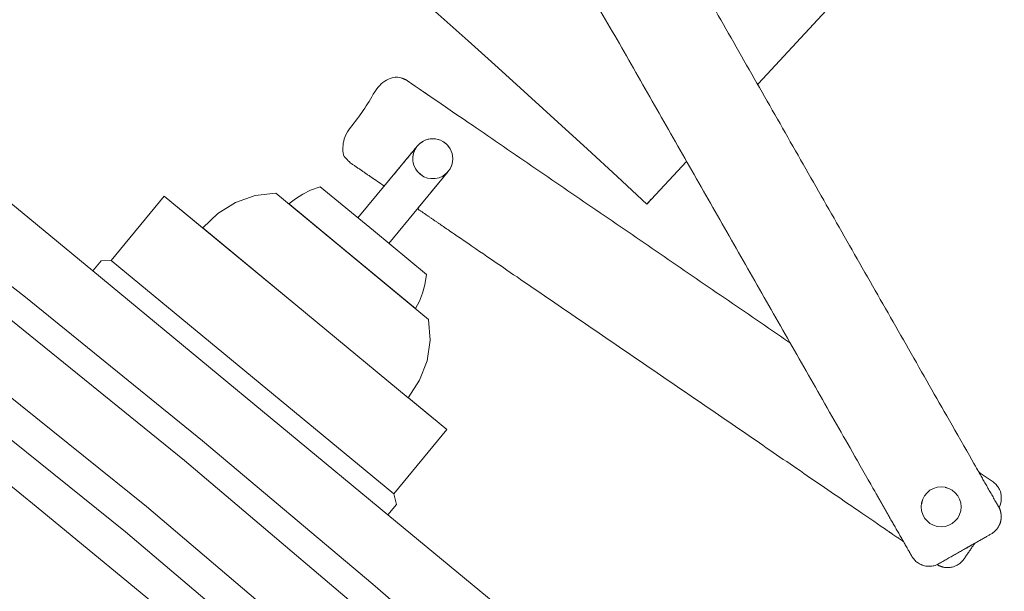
# Model space of a CAD drawing. Header units: metres. Extents: x -45 to 152, y -127 to 99.
# Tile 93 of 256: x -32.279 to -31.983, y -11.972 to -11.8. Entities that reach past the tile are written whole.
import ezdxf

# ---------------------------------------------------------------- set-up
doc = ezdxf.new("R2010")
doc.units = ezdxf.units.M
doc.layers.add('_OG 2 (2D)', color=7, linetype='Continuous', lineweight=9)
doc.layers.add('ACTES-Einrichtung Aufsicht.', color=7, linetype='Continuous', lineweight=9, true_color=0xa6a6a6)

# ---------------------------------------------------------------- blocks, each defined once
blk = doc.blocks.new('Group-100')
at = {"color": 255, "transparency": 33554687}
blk.add_wipeout([(-33.3393, -12.17976), (-33.32538, -12.18774), (-33.31149, -12.19577), (-33.29763, -12.20386), (-33.28381, -12.212), (-33.27002, -12.2202), (-33.25626, -12.22845), (-33.24254, -12.23676), (-33.22885, -12.24513), (-33.1349, -12.30458), (-33.04264, -12.36662), (-32.95212, -12.43119), (-32.86343, -12.49824), (-32.77663, -12.56772), (-32.69179, -12.63957), (-32.60897, -12.71375), (-32.52824, -12.7902), (-32.52111, -12.7938), (-32.51351, -12.79622), (-32.50562, -12.79741), (-32.49764, -12.79732), (-32.48977, -12.79597), (-32.48223, -12.79338), (-32.47518, -12.78962), (-32.46883, -12.78479), (-32.46878, -12.78475), (-32.46874, -12.7847), (-32.46869, -12.78466), (-32.46864, -12.78462), (-32.46859, -12.78457), (-32.46855, -12.78453), (-32.4685, -12.78449), (-32.46845, -12.78445), (-31.68316, -12.08182), (-31.67664, -12.07459), (-31.67165, -12.06623), (-31.66838, -12.05706), (-31.66694, -12.04743), (-31.6674, -12.03771), (-31.66973, -12.02826), (-31.67385, -12.01944), (-31.6796, -12.01158), (-31.92035, -11.76511), (-32.17991, -11.53853), (-32.45663, -11.33325), (-32.74876, -11.15058), (-33.05447, -10.99167), (-33.37182, -10.85752), (-33.69882, -10.74898), (-34.0334, -10.66672), (-34.03348, -10.66671), (-34.03355, -10.66669), (-34.03363, -10.66668), (-34.0337, -10.66666), (-34.03378, -10.66665), (-34.03385, -10.66664), (-34.03393, -10.66662), (-34.034, -10.66661), (-34.0334, -10.66673), (-34.04309, -10.66577), (-34.05277, -10.66671), (-34.0621, -10.66951), (-34.0707, -10.67407), (-34.07826, -10.6802), (-34.08448, -10.68769), (-34.08914, -10.69624), (-34.09205, -10.70552), (-34.30791, -11.73695), (-34.30891, -11.74475), (-34.30868, -11.7526), (-34.30722, -11.76032), (-34.30457, -11.76772), (-34.30079, -11.77461), (-34.29598, -11.78082), (-34.29025, -11.7862), (-34.28375, -11.79062), (-34.16068, -11.8259), (-34.0388, -11.86509), (-33.91823, -11.90815), (-33.7991, -11.95503), (-33.68152, -12.00568), (-33.56561, -12.06006), (-33.4515, -12.11811)], dxfattribs=at).dxf.layer = 'ACTES-Einrichtung Aufsicht.'
at = {"layer": 'ACTES-Einrichtung Aufsicht.', "transparency": 33554534, "flags": 128}
blk.add_lwpolyline([(-33.3393, -12.17976, -0.008083), (-33.22885, -12.24513, -0.055453), (-32.52824, -12.7902, 0.330906), (-32.46883, -12.78479, -0.002569), (-32.46845, -12.78445), (-31.68316, -12.08182, 0.41107), (-31.6796, -12.01158, 0.160224), (-34.0334, -10.66672, 0.00305), (-34.034, -10.66661), (-34.0334, -10.66673, 0.411112), (-34.09205, -10.70552), (-34.30791, -11.73695, 0.325472), (-34.28375, -11.79062, -0.063875)], format="xyb", close=True, dxfattribs=at)
at = {"color": 255, "transparency": 33554559}
blk.add_wipeout([(-32.81466, -11.20928), (-32.81535, -11.20929), (-32.91753, -11.15446), (-33.02124, -11.10258), (-33.1264, -11.05369), (-33.23291, -11.00783), (-33.34069, -10.96504), (-33.44965, -10.92536), (-33.55971, -10.88881), (-33.67076, -10.85543), (-33.69763, -10.94967), (-33.58697, -10.98297), (-33.47733, -11.01949), (-33.36881, -11.05921), (-33.2615, -11.10207), (-33.15548, -11.14806), (-33.05086, -11.19713), (-32.94771, -11.24924), (-32.84614, -11.30434), (-32.836, -11.31006), (-32.78349, -11.34004), (-32.7058, -11.387), (-32.62405, -11.43884), (-32.54359, -11.49267), (-32.46447, -11.54846), (-32.38674, -11.60617), (-32.31045, -11.66576), (-32.23565, -11.72721), (-32.16237, -11.79047), (-32.09066, -11.85551), (-32.07874, -11.84269), (-32.07874, -11.84268), (-32.02404, -11.78364), (-32.0652, -11.74581), (-32.10269, -11.71248), (-32.10269, -11.71248), (-32.10269, -11.71247), (-32.10268, -11.71247), (-32.10268, -11.71246), (-32.10268, -11.71246), (-32.10267, -11.71246), (-32.10267, -11.71245), (-32.10267, -11.71245), (-32.18063, -11.64544), (-32.26027, -11.58043), (-32.34153, -11.51747), (-32.42436, -11.45659), (-32.50872, -11.39783), (-32.59453, -11.34123), (-32.68176, -11.28683), (-32.77034, -11.23466), (-32.79241, -11.22212)], dxfattribs=at).dxf.layer = 'ACTES-Einrichtung Aufsicht.'
at = {"layer": 'ACTES-Einrichtung Aufsicht.', "flags": 128}
blk.add_lwpolyline([(-32.81466, -11.20928), (-32.81535, -11.20929, 0.057345), (-33.67076, -10.85543), (-33.69763, -10.94967, -0.058565), (-32.84614, -11.30434), (-32.836, -11.31006), (-32.78349, -11.34004), (-32.7058, -11.387, -0.049045), (-32.09066, -11.85551), (-32.07874, -11.84269), (-32.07874, -11.84268), (-32.02404, -11.78364), (-32.0652, -11.74581), (-32.10269, -11.71248, -0.000416), (-32.10267, -11.71245, 0.050823), (-32.77034, -11.23466), (-32.79241, -11.22212)], format="xyb", close=True, dxfattribs=at)
at = {"color": 255, "transparency": 33554559}
blk.add_wipeout([(-31.99219, -11.95734), (-31.98488, -11.94661), (-31.9848, -11.94645), (-31.98473, -11.9463), (-31.98466, -11.94614), (-31.98459, -11.94598), (-31.98453, -11.94582), (-31.98447, -11.94565), (-31.98442, -11.94549), (-31.98437, -11.94532), (-31.98435, -11.94522), (-31.98432, -11.94512), (-31.9843, -11.94502), (-31.98428, -11.94492), (-31.98426, -11.94481), (-31.98424, -11.94471), (-31.98423, -11.9446), (-31.98421, -11.9445), (-31.9842, -11.94439), (-31.98419, -11.94429), (-31.98418, -11.94419), (-31.98418, -11.9441), (-31.98417, -11.944), (-31.98417, -11.94391), (-31.98417, -11.94382), (-31.98417, -11.94374), (-31.98417, -11.94365), (-31.98417, -11.94357), (-31.98418, -11.9435), (-31.98418, -11.94342), (-31.98419, -11.94335), (-31.98419, -11.94328), (-31.9842, -11.94322), (-31.9842, -11.94315), (-31.98421, -11.94309), (-31.98422, -11.94303), (-31.98423, -11.94297), (-31.98423, -11.94291), (-31.98424, -11.94285), (-31.98425, -11.94279), (-31.98426, -11.94273), (-31.98427, -11.94267), (-31.98428, -11.94263), (-31.98429, -11.9426), (-31.98429, -11.94256), (-31.9843, -11.94252), (-31.98431, -11.94249), (-31.98432, -11.94245), (-31.98433, -11.94241), (-31.98433, -11.94238), (-31.98434, -11.94234), (-31.98435, -11.94231), (-31.98436, -11.94228), (-31.98437, -11.94225), (-31.98438, -11.94222), (-31.98438, -11.94219), (-31.98439, -11.94216), (-31.9844, -11.94213), (-31.98441, -11.94211), (-31.98441, -11.94208), (-31.98442, -11.94206), (-31.98443, -11.94203), (-31.98443, -11.94201), (-31.98444, -11.94199), (-31.98445, -11.94197), (-31.98445, -11.94195), (-31.98446, -11.94193), (-31.98447, -11.94191), (-31.98447, -11.9419), (-31.98448, -11.94188), (-31.98448, -11.94186), (-31.98449, -11.94184), (-31.9845, -11.94182), (-31.9845, -11.9418), (-31.98454, -11.9417), (-31.98458, -11.94159), (-31.98462, -11.94149), (-31.98467, -11.94138), (-31.98471, -11.94128), (-31.98476, -11.94118), (-31.98481, -11.94108), (-31.98486, -11.94098), (-31.98492, -11.94088), (-31.98497, -11.94078), (-31.98503, -11.94068), (-31.98509, -11.94058), (-31.98516, -11.94048), (-31.98522, -11.94038), (-31.98529, -11.94028), (-31.98536, -11.94019), (-31.98543, -11.94009), (-31.98551, -11.93999), (-31.98559, -11.9399), (-31.98567, -11.93981), (-31.98575, -11.93972), (-31.98584, -11.93963), (-31.98592, -11.93954), (-31.98601, -11.93945), (-31.9861, -11.93937), (-31.98619, -11.93929), (-31.98626, -11.93922), (-31.98634, -11.93915), (-31.9864, -11.9391), (-31.98647, -11.93905), (-31.98652, -11.939), (-31.98657, -11.93897), (-31.98677, -11.93883), (-31.98678, -11.93882), (-31.99095, -11.93597), (-32.16255, -11.81851), (-32.16255, -11.8185), (-32.16275, -11.81837), (-32.16281, -11.81833), (-32.16287, -11.81829), (-32.16294, -11.81826), (-32.16301, -11.81821), (-32.1631, -11.81817), (-32.16319, -11.81812), (-32.1633, -11.81807), (-32.16341, -11.81802), (-32.16352, -11.81797), (-32.16364, -11.81792), (-32.16375, -11.81787), (-32.16387, -11.81783), (-32.16398, -11.81778), (-32.1641, -11.81775), (-32.16421, -11.81771), (-32.16433, -11.81768), (-32.16445, -11.81765), (-32.16456, -11.81762), (-32.16468, -11.81759), (-32.16479, -11.81757), (-32.16491, -11.81755), (-32.16502, -11.81753), (-32.16513, -11.81751), (-32.16525, -11.8175), (-32.16536, -11.81749), (-32.16547, -11.81748), (-32.16558, -11.81747), (-32.1657, -11.81746), (-32.16581, -11.81746), (-32.16592, -11.81746), (-32.16603, -11.81746), (-32.16615, -11.81746), (-32.16617, -11.81746), (-32.16619, -11.81746), (-32.16621, -11.81746), (-32.16623, -11.81747), (-32.16624, -11.81747), (-32.16626, -11.81747), (-32.16628, -11.81747), (-32.1663, -11.81747), (-32.16632, -11.81747), (-32.16635, -11.81747), (-32.16637, -11.81747), (-32.16639, -11.81748), (-32.16641, -11.81748), (-32.16644, -11.81748), (-32.16646, -11.81748), (-32.16649, -11.81748), (-32.16652, -11.81749), (-32.16655, -11.81749), (-32.16658, -11.81749), (-32.16661, -11.8175), (-32.16664, -11.8175), (-32.16668, -11.8175), (-32.16671, -11.81751), (-32.16675, -11.81751), (-32.16678, -11.81752), (-32.16682, -11.81752), (-32.16685, -11.81753), (-32.16689, -11.81754), (-32.16693, -11.81754), (-32.16696, -11.81755), (-32.167, -11.81755), (-32.16704, -11.81756), (-32.1671, -11.81757), (-32.16716, -11.81758), (-32.16722, -11.8176), (-32.16727, -11.81761), (-32.16733, -11.81762), (-32.16739, -11.81764), (-32.16745, -11.81765), (-32.16751, -11.81767), (-32.16758, -11.81769), (-32.16764, -11.81771), (-32.16771, -11.81773), (-32.16777, -11.81775), (-32.16784, -11.81777), (-32.16792, -11.8178), (-32.16799, -11.81782), (-32.16807, -11.81785), (-32.16815, -11.81788), (-32.16823, -11.81791), (-32.16832, -11.81795), (-32.1684, -11.81799), (-32.16849, -11.81803), (-32.16858, -11.81807), (-32.16867, -11.81812), (-32.16876, -11.81817), (-32.16886, -11.81822), (-32.16895, -11.81827), (-32.16904, -11.81833), (-32.16913, -11.81838), (-32.16922, -11.81844), (-32.1693, -11.81849), (-32.16939, -11.81855), (-32.16947, -11.81861), (-32.16968, -11.81877), (-32.16987, -11.81893), (-32.17006, -11.8191), (-32.17024, -11.81928), (-32.17041, -11.81947), (-32.17058, -11.81966), (-32.17074, -11.81986), (-32.17089, -11.82007), (-32.18105, -11.83492), (-32.18119, -11.83514), (-32.18132, -11.83536), (-32.18144, -11.83558), (-32.18155, -11.83581), (-32.18166, -11.83604), (-32.18175, -11.83628), (-32.18183, -11.83652), (-32.1819, -11.83677), (-32.18193, -11.83687), (-32.18195, -11.83697), (-32.18197, -11.83707), (-32.18199, -11.83717), (-32.18201, -11.83727), (-32.18203, -11.83738), (-32.18204, -11.83748), (-32.18206, -11.83759), (-32.18207, -11.83769), (-32.18208, -11.8378), (-32.18209, -11.8379), (-32.18209, -11.83799), (-32.1821, -11.83809), (-32.1821, -11.83818), (-32.1821, -11.83826), (-32.1821, -11.83835), (-32.1821, -11.83843), (-32.1821, -11.83851), (-32.18209, -11.83859), (-32.18209, -11.83866), (-32.18209, -11.83874), (-32.18208, -11.8388), (-32.18208, -11.83887), (-32.18207, -11.83893), (-32.18206, -11.839), (-32.18205, -11.83906), (-32.18205, -11.83912), (-32.18204, -11.83918), (-32.18203, -11.83924), (-32.18202, -11.8393), (-32.18201, -11.83936), (-32.182, -11.83942), (-32.18199, -11.83945), (-32.18199, -11.83949), (-32.18198, -11.83953), (-32.18197, -11.83956), (-32.18196, -11.8396), (-32.18195, -11.83964), (-32.18195, -11.83967), (-32.18194, -11.83971), (-32.18193, -11.83974), (-32.18192, -11.83978), (-32.18191, -11.83981), (-32.1819, -11.83984), (-32.1819, -11.83987), (-32.18189, -11.8399), (-32.18188, -11.83993), (-32.18187, -11.83995), (-32.18187, -11.83998), (-32.18186, -11.84001), (-32.18185, -11.84003), (-32.18184, -11.84005), (-32.18184, -11.84007), (-32.18183, -11.8401), (-32.18182, -11.84012), (-32.18182, -11.84013), (-32.18181, -11.84015), (-32.18181, -11.84017), (-32.1818, -11.84019), (-32.18179, -11.84021), (-32.18179, -11.84023), (-32.18178, -11.84025), (-32.18178, -11.84027), (-32.18177, -11.84028), (-32.18173, -11.84039), (-32.18169, -11.8405), (-32.18165, -11.8406), (-32.1816, -11.8407), (-32.18156, -11.84081), (-32.18151, -11.84091), (-32.18146, -11.84101), (-32.18141, -11.84111), (-32.18135, -11.84121), (-32.1813, -11.84131), (-32.18124, -11.84141), (-32.18118, -11.84151), (-32.18111, -11.84161), (-32.18105, -11.84171), (-32.18098, -11.8418), (-32.18091, -11.8419), (-32.18084, -11.842), (-32.18076, -11.84209), (-32.18069, -11.84219), (-32.18061, -11.84228), (-32.18052, -11.84237), (-32.18044, -11.84246), (-32.18035, -11.84255), (-32.18026, -11.84264), (-32.18017, -11.84272), (-32.18009, -11.8428), (-32.18001, -11.84287), (-32.17994, -11.84293), (-32.17987, -11.84299), (-32.17981, -11.84304), (-32.17975, -11.84308), (-32.1797, -11.84312), (-32.1795, -11.84326), (-32.17949, -11.84326), (-32.16949, -11.85011), (-32.15955, -11.83808), (-32.15902, -11.83751), (-32.15841, -11.83701), (-32.15774, -11.8366), (-32.15702, -11.83628), (-32.15627, -11.83605), (-32.1555, -11.83593), (-32.15471, -11.8359), (-32.15317, -11.83616), (-32.15243, -11.83644), (-32.15174, -11.83681), (-32.15111, -11.83727), (-32.15054, -11.83781), (-32.15004, -11.83842), (-32.14963, -11.83909), (-32.14908, -11.84056), (-32.14895, -11.84133), (-32.14893, -11.84212), (-32.14901, -11.8429), (-32.14919, -11.84366), (-32.14947, -11.84439), (-32.14984, -11.84508), (-32.1503, -11.84572), (-32.15955, -11.85692), (-32.01359, -11.95683), (-32.01359, -11.95681), (-32.00347, -11.96374), (-32.00338, -11.9638), (-32.0033, -11.96385), (-32.0032, -11.9639), (-32.00311, -11.96395), (-32.00302, -11.96399), (-32.00292, -11.96404), (-32.00283, -11.96409), (-32.00273, -11.96413), (-32.00263, -11.96417), (-32.00253, -11.96421), (-32.00243, -11.96425), (-32.00232, -11.96429), (-32.00222, -11.96432), (-32.00212, -11.96436), (-32.00201, -11.96439), (-32.00191, -11.96442), (-32.0018, -11.96445), (-32.00169, -11.96447), (-32.00158, -11.9645), (-32.00147, -11.96452), (-32.00136, -11.96454), (-32.00125, -11.96456), (-32.00114, -11.96457), (-32.00103, -11.96459), (-32.00091, -11.9646), (-32.0008, -11.96461), (-32.00069, -11.96462), (-32.00058, -11.96462), (-32.00046, -11.96463), (-32.00035, -11.96463), (-32.00024, -11.96463), (-32.00013, -11.96462), (-32.00011, -11.96462), (-32.00009, -11.96462), (-32.00007, -11.96462), (-32.00005, -11.96462), (-32.00003, -11.96462), (-32.00001, -11.96462), (-31.99999, -11.96462), (-31.99997, -11.96462), (-31.99995, -11.96462), (-31.99993, -11.96461), (-31.99991, -11.96461), (-31.99988, -11.96461), (-31.99986, -11.96461), (-31.99983, -11.96461), (-31.99981, -11.9646), (-31.99978, -11.9646), (-31.99975, -11.9646), (-31.99972, -11.9646), (-31.99969, -11.96459), (-31.99966, -11.96459), (-31.99963, -11.96459), (-31.9996, -11.96458), (-31.99956, -11.96458), (-31.99953, -11.96457), (-31.99949, -11.96457), (-31.99945, -11.96456), (-31.99942, -11.96456), (-31.99938, -11.96455), (-31.99934, -11.96454), (-31.99931, -11.96454), (-31.99927, -11.96453), (-31.99923, -11.96453), (-31.99917, -11.96451), (-31.99912, -11.9645), (-31.99906, -11.96449), (-31.999, -11.96448), (-31.99894, -11.96446), (-31.99888, -11.96445), (-31.99882, -11.96443), (-31.99876, -11.96442), (-31.9987, -11.9644), (-31.99863, -11.96438), (-31.99857, -11.96436), (-31.9985, -11.96434), (-31.99843, -11.96431), (-31.99835, -11.96429), (-31.99828, -11.96426), (-31.9982, -11.96424), (-31.99812, -11.96421), (-31.99804, -11.96417), (-31.99796, -11.96414), (-31.99787, -11.9641), (-31.99778, -11.96406), (-31.99769, -11.96401), (-31.9976, -11.96397), (-31.99751, -11.96392), (-31.99742, -11.96387), (-31.99732, -11.96381), (-31.99723, -11.96376), (-31.99714, -11.96371), (-31.99706, -11.96365), (-31.99697, -11.96359), (-31.99688, -11.96353), (-31.9968, -11.96347), (-31.9966, -11.96332), (-31.9964, -11.96316), (-31.99621, -11.96298), (-31.99603, -11.96281), (-31.99586, -11.96262), (-31.99569, -11.96242), (-31.99553, -11.96222), (-31.99539, -11.96202)], dxfattribs=at).dxf.layer = 'ACTES-Einrichtung Aufsicht.'
at = {"layer": 'ACTES-Einrichtung Aufsicht.', "flags": 128}
blk.add_lwpolyline([(-32.15955, -11.83808, 0.999984), (-32.1503, -11.84572), (-32.16813, -11.86731), (-32.17738, -11.85967), (-32.15955, -11.83808)], format="xyb", close=True, dxfattribs=at)
blk.add_lwpolyline([(-32.25704, -11.87559), (-32.25449, -11.87251), (-32.25146, -11.87242), (-32.16665, -11.94246), (-32.16582, -11.94574), (-32.16837, -11.94882), (-32.25704, -11.87559)], close=True, dxfattribs=at)
at = {"layer": 'ACTES-Einrichtung Aufsicht.'}
blk.add_rational_spline([(-31.99219, -11.95734), (-31.98853, -11.95197), (-31.98488, -11.94661), (-31.98455, -11.94599), (-31.98437, -11.94532), (-31.98427, -11.94492), (-31.98416, -11.94407), (-31.98418, -11.9434), (-31.98423, -11.9429), (-31.98427, -11.94267), (-31.9843, -11.94252), (-31.98437, -11.94224), (-31.98443, -11.94203), (-31.98448, -11.94188), (-31.9845, -11.9418), (-31.98465, -11.94138), (-31.98508, -11.94057), (-31.98565, -11.9398), (-31.98638, -11.9391), (-31.98667, -11.9389), (-31.98677, -11.93883), (-31.98678, -11.93883), (-31.98678, -11.93882), (-31.98887, -11.9374), (-31.99095, -11.93597), (-32.07675, -11.87724), (-32.16255, -11.81851), (-32.16255, -11.8185), (-32.16255, -11.8185), (-32.16265, -11.81843), (-32.16295, -11.81823), (-32.16386, -11.8178), (-32.16479, -11.81755), (-32.1657, -11.81745), (-32.16615, -11.81746), (-32.16623, -11.81747), (-32.16638, -11.81748), (-32.1666, -11.81749), (-32.16689, -11.81753), (-32.16704, -11.81756), (-32.16727, -11.81761), (-32.16775, -11.81774), (-32.16839, -11.81797), (-32.16914, -11.81837), (-32.16947, -11.81861), (-32.1703, -11.81922), (-32.17089, -11.82007), (-32.17597, -11.8275), (-32.18105, -11.83492), (-32.18163, -11.83577), (-32.1819, -11.83677), (-32.18201, -11.83716), (-32.18211, -11.83801), (-32.1821, -11.83869), (-32.18204, -11.83918), (-32.182, -11.83942), (-32.18197, -11.83957), (-32.1819, -11.83985), (-32.18184, -11.84006), (-32.18179, -11.84021), (-32.18177, -11.84028), (-32.18162, -11.84071), (-32.1812, -11.84151), (-32.18063, -11.84229), (-32.17989, -11.84299), (-32.1796, -11.84319), (-32.1795, -11.84326), (-32.1795, -11.84326), (-32.17949, -11.84326), (-32.17449, -11.84669), (-32.16949, -11.85011), (-32.16452, -11.84409), (-32.15955, -11.83808), (-32.15735, -11.83541), (-32.15393, -11.83598), (-32.15052, -11.83656), (-32.14931, -11.8398), (-32.1481, -11.84305), (-32.1503, -11.84572), (-32.15492, -11.85132), (-32.15955, -11.85692), (-32.08657, -11.90687), (-32.01359, -11.95683), (-32.01359, -11.95682), (-32.01359, -11.95681), (-32.00853, -11.96028), (-32.00347, -11.96374), (-32.00312, -11.96396), (-32.00233, -11.9643), (-32.00148, -11.96454), (-32.00058, -11.96464), (-32.00013, -11.96462), (-32.00005, -11.96462), (-31.99989, -11.96461), (-31.99967, -11.96459), (-31.99938, -11.96455), (-31.99923, -11.96453), (-31.999, -11.96448), (-31.99852, -11.96435), (-31.99789, -11.96412), (-31.99713, -11.96372), (-31.9968, -11.96347), (-31.99597, -11.96287), (-31.99539, -11.96202), (-31.99379, -11.95968), (-31.99219, -11.95734)], [1, 1, 1, 0.993333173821, 1, 1, 1, 1, 1, 1, 1, 1, 1, 1, 1, 1, 1, 1, 1, 1, 1, 1, 1, 1, 1, 1, 1, 1, 1, 1, 1, 1, 1, 1, 1, 1, 1, 1, 1, 1, 1, 1, 1, 1, 1, 0.98559855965, 1, 1, 1, 0.985598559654, 1, 1, 1, 1, 1, 1, 1, 1, 1, 1, 1, 1, 1, 1, 1, 1, 1, 1, 1, 1, 1, 1, 1, 0.866022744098, 1, 0.866022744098, 1, 0.866022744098, 1, 1, 1, 1, 1, 1, 1, 1, 1, 1, 1, 1, 1, 1, 1, 1, 1, 1, 1, 1, 1, 1, 1, 1, 0.985598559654, 1, 1, 1], degree=2, knots=[0, 0, 0, 0.004254, 0.004254, 0.004707, 0.004707, 0.004977, 0.005247, 0.005516, 0.005786, 0.005786, 0.005957, 0.006128, 0.006299, 0.00647, 0.00647, 0.007448, 0.008425, 0.009402, 0.010379, 0.010878, 0.010878, 0.010898, 0.010898, 0.021336, 0.021336, 0.450963, 0.450963, 0.450982, 0.450982, 0.451481, 0.452458, 0.453436, 0.454413, 0.45539, 0.45539, 0.455561, 0.455732, 0.455903, 0.456074, 0.456074, 0.456344, 0.456614, 0.456884, 0.457153, 0.457153, 0.457818, 0.457818, 0.463715, 0.463715, 0.46438, 0.46438, 0.46465, 0.46492, 0.465189, 0.465459, 0.465459, 0.46563, 0.465801, 0.465972, 0.466144, 0.466144, 0.467121, 0.468098, 0.469075, 0.470052, 0.470551, 0.470551, 0.470571, 0.470571, 0.495613, 0.495613, 0.527849, 0.527849, 0.540245, 0.540245, 0.552642, 0.552642, 0.565038, 0.565038, 0.595034, 0.595034, 0.960479, 0.960479, 0.960516, 0.960516, 0.985858, 0.985858, 0.987545, 0.989232, 0.990918, 0.992605, 0.992605, 0.9929, 0.993195, 0.993491, 0.993786, 0.993786, 0.994251, 0.994717, 0.995183, 0.995648, 0.995648, 0.996795, 0.996795, 1, 1, 1], dxfattribs=at)
at = {"color": 255, "transparency": 33554559}
for points in [[(-32.10986, -11.78446), (-32.10991, -11.78451), (-32.10995, -11.78456), (-32.11001, -11.78462), (-32.11007, -11.78468), (-32.11014, -11.78475), (-32.11022, -11.78482), (-32.1103, -11.78489), (-32.1104, -11.78497), (-32.11049, -11.78506), (-32.11059, -11.78514), (-32.11069, -11.78521), (-32.11078, -11.78529), (-32.11088, -11.78536), (-32.11098, -11.78543), (-32.11109, -11.78549), (-32.11119, -11.78556), (-32.1112, -11.78557), (-32.11122, -11.78558), (-32.11123, -11.78558), (-32.11125, -11.78559), (-32.11126, -11.7856), (-32.11128, -11.78561), (-32.1113, -11.78562), (-32.11131, -11.78563), (-32.01108, -11.96122), (-32.01108, -11.96123), (-32.01096, -11.96144), (-32.01092, -11.96149), (-32.01088, -11.96155), (-32.01084, -11.96162), (-32.01079, -11.96169), (-32.01073, -11.96177), (-32.01067, -11.96185), (-32.0106, -11.96194), (-32.01052, -11.96203), (-32.01044, -11.96213), (-32.01036, -11.96223), (-32.01028, -11.96232), (-32.01019, -11.96241), (-32.01011, -11.9625), (-32.01002, -11.96258), (-32.00993, -11.96266), (-32.00984, -11.96274), (-32.00975, -11.96282), (-32.00966, -11.9629), (-32.00956, -11.96297), (-32.00947, -11.96304), (-32.00938, -11.96311), (-32.00928, -11.96318), (-32.00919, -11.96324), (-32.00909, -11.9633), (-32.009, -11.96336), (-32.0089, -11.96342), (-32.0088, -11.96348), (-32.0087, -11.96353), (-32.0086, -11.96358), (-32.0085, -11.96364), (-32.0084, -11.96368), (-32.0083, -11.96373), (-32.00828, -11.96374), (-32.00826, -11.96375), (-32.00824, -11.96375), (-32.00823, -11.96376), (-32.00821, -11.96377), (-32.00819, -11.96378), (-32.00817, -11.96378), (-32.00815, -11.96379), (-32.00813, -11.9638), (-32.00811, -11.96381), (-32.00809, -11.96382), (-32.00807, -11.96382), (-32.00805, -11.96383), (-32.00803, -11.96384), (-32.008, -11.96385), (-32.00798, -11.96386), (-32.00795, -11.96387), (-32.00792, -11.96388), (-32.0079, -11.96389), (-32.00787, -11.9639), (-32.00784, -11.96391), (-32.0078, -11.96392), (-32.00777, -11.96393), (-32.00774, -11.96395), (-32.0077, -11.96396), (-32.00767, -11.96397), (-32.00763, -11.96398), (-32.0076, -11.96399), (-32.00756, -11.964), (-32.00752, -11.96401), (-32.00749, -11.96402), (-32.00745, -11.96403), (-32.00739, -11.96405), (-32.00734, -11.96406), (-32.00728, -11.96408), (-32.00722, -11.96409), (-32.00716, -11.9641), (-32.0071, -11.96412), (-32.00704, -11.96413), (-32.00698, -11.96414), (-32.00691, -11.96415), (-32.00685, -11.96416), (-32.00678, -11.96417), (-32.00671, -11.96418), (-32.00664, -11.96419), (-32.00656, -11.9642), (-32.00648, -11.96421), (-32.0064, -11.96422), (-32.00631, -11.96423), (-32.00622, -11.96423), (-32.00613, -11.96424), (-32.00604, -11.96424), (-32.00594, -11.96424), (-32.00584, -11.96424), (-32.00574, -11.96424), (-32.00564, -11.96424), (-32.00553, -11.96423), (-32.00542, -11.96423), (-32.00532, -11.96422), (-32.00521, -11.96421), (-32.00511, -11.96419), (-32.00501, -11.96418), (-32.0049, -11.96417), (-32.0048, -11.96415), (-32.00463, -11.96411), (-32.00446, -11.96408), (-32.00429, -11.96403), (-32.00413, -11.96398), (-32.00396, -11.96393), (-32.0038, -11.96387), (-32.00363, -11.96381), (-32.00347, -11.96374), (-31.99219, -11.95734), (-31.98726, -11.95453), (-31.98704, -11.9544), (-31.98683, -11.95426), (-31.98663, -11.95411), (-31.98643, -11.95395), (-31.98623, -11.95379), (-31.98605, -11.95361), (-31.98587, -11.95343), (-31.9857, -11.95324), (-31.98563, -11.95316), (-31.98556, -11.95308), (-31.9855, -11.953), (-31.98544, -11.95292), (-31.98537, -11.95283), (-31.98531, -11.95275), (-31.98525, -11.95266), (-31.9852, -11.95257), (-31.98514, -11.95248), (-31.98509, -11.95239), (-31.98503, -11.95231), (-31.98499, -11.95223), (-31.98494, -11.95214), (-31.9849, -11.95206), (-31.98486, -11.95198), (-31.98482, -11.95191), (-31.98479, -11.95183), (-31.98476, -11.95176), (-31.98473, -11.95169), (-31.9847, -11.95162), (-31.98467, -11.95155), (-31.98464, -11.95149), (-31.98462, -11.95143), (-31.9846, -11.95137), (-31.98458, -11.95131), (-31.98456, -11.95125), (-31.98454, -11.95119), (-31.98452, -11.95113), (-31.9845, -11.95107), (-31.98448, -11.95102), (-31.98447, -11.95096), (-31.98445, -11.9509), (-31.98444, -11.95087), (-31.98443, -11.95083), (-31.98442, -11.95079), (-31.98441, -11.95076), (-31.9844, -11.95072), (-31.9844, -11.95068), (-31.98439, -11.95065), (-31.98438, -11.95061), (-31.98437, -11.95058), (-31.98436, -11.95054), (-31.98436, -11.95051), (-31.98435, -11.95048), (-31.98434, -11.95045), (-31.98434, -11.95042), (-31.98433, -11.95039), (-31.98433, -11.95036), (-31.98432, -11.95034), (-31.98432, -11.95031), (-31.98432, -11.95029), (-31.98431, -11.95026), (-31.98431, -11.95024), (-31.98431, -11.95022), (-31.9843, -11.9502), (-31.9843, -11.95018), (-31.9843, -11.95016), (-31.98429, -11.95014), (-31.98429, -11.95012), (-31.98429, -11.9501), (-31.98429, -11.95008), (-31.98428, -11.95006), (-31.98428, -11.95004), (-31.98428, -11.95002), (-31.98427, -11.94991), (-31.98426, -11.9498), (-31.98425, -11.94968), (-31.98424, -11.94957), (-31.98424, -11.94946), (-31.98424, -11.94934), (-31.98424, -11.94923), (-31.98424, -11.94912), (-31.98425, -11.94901), (-31.98425, -11.94889), (-31.98426, -11.94878), (-31.98428, -11.94866), (-31.98429, -11.94854), (-31.98431, -11.94843), (-31.98432, -11.94831), (-31.98434, -11.94819), (-31.98437, -11.94807), (-31.98439, -11.94795), (-31.98442, -11.94784), (-31.98445, -11.94772), (-31.98449, -11.9476), (-31.98453, -11.94748), (-31.98457, -11.94736), (-31.98461, -11.94724), (-31.98465, -11.94714), (-31.98469, -11.94704), (-31.98472, -11.94695), (-31.98476, -11.94687), (-31.98479, -11.94679), (-31.98482, -11.94672), (-31.98485, -11.94666), (-31.98488, -11.94661), (-31.99095, -11.93597), (-32.09069, -11.76124), (-32.1097, -11.78427), (-32.10971, -11.78427)], [(-32.15193, -11.8471), (-32.15097, -11.84641), (-32.15017, -11.84555), (-32.14955, -11.84455), (-32.14913, -11.84345), (-32.14894, -11.84229), (-32.14898, -11.84112), (-32.14925, -11.83997), (-32.15042, -11.83794), (-32.15127, -11.83714), (-32.15227, -11.83652), (-32.15337, -11.8361), (-32.15453, -11.83591), (-32.15571, -11.83595), (-32.15686, -11.83622), (-32.15793, -11.8367), (-32.15888, -11.83739), (-32.15969, -11.83825), (-32.16031, -11.83925), (-32.16072, -11.84035), (-32.16091, -11.84151), (-32.16088, -11.84268), (-32.16061, -11.84383), (-32.15944, -11.84586), (-32.15858, -11.84666), (-32.15758, -11.84728), (-32.15648, -11.8477), (-32.15532, -11.84789), (-32.15414, -11.84785), (-32.153, -11.84758)], [(-32.25146, -11.87242), (-32.23554, -11.85314), (-32.15073, -11.92319), (-32.16665, -11.94246)]]:
    blk.add_wipeout(points, dxfattribs=at).dxf.layer = 'ACTES-Einrichtung Aufsicht.'
at = {"layer": 'ACTES-Einrichtung Aufsicht.'}
blk.add_line((-32.09066, -11.85551), (-32.0893, -11.85405), dxfattribs=at)
at = {"layer": 'ACTES-Einrichtung Aufsicht.', "flags": 128}
blk.add_lwpolyline([(-32.15193, -11.8471, 1), (-32.15793, -11.8367, 1)], format="xyb", close=True, dxfattribs=at)
blk.add_lwpolyline([(-32.25146, -11.87242), (-32.23554, -11.85314), (-32.15073, -11.92319), (-32.16665, -11.94246), (-32.25146, -11.87242)], dxfattribs=at)
at = {"layer": 'ACTES-Einrichtung Aufsicht.'}
blk.add_rational_spline([(-32.10986, -11.78446), (-32.11002, -11.78464), (-32.11078, -11.78531), (-32.11125, -11.78559), (-32.11131, -11.78563), (-32.0612, -11.87342), (-32.01108, -11.96122), (-32.01108, -11.96122), (-32.01108, -11.96123), (-32.01102, -11.96133), (-32.01084, -11.96164), (-32.0102, -11.96243), (-32.00948, -11.96306), (-32.00871, -11.96355), (-32.0083, -11.96373), (-32.00823, -11.96376), (-32.00808, -11.96382), (-32.00788, -11.9639), (-32.0076, -11.96399), (-32.00745, -11.96403), (-32.00722, -11.96409), (-32.00673, -11.96419), (-32.00606, -11.96426), (-32.00521, -11.96422), (-32.0048, -11.96415), (-32.00411, -11.96402), (-32.00347, -11.96374), (-31.99783, -11.96054), (-31.99219, -11.95734), (-31.98972, -11.95594), (-31.98726, -11.95453), (-31.98637, -11.95402), (-31.9857, -11.95324), (-31.98543, -11.95293), (-31.98496, -11.95221), (-31.98468, -11.9516), (-31.98451, -11.95113), (-31.98445, -11.9509), (-31.98441, -11.95076), (-31.98435, -11.95047), (-31.98431, -11.95025), (-31.98429, -11.9501), (-31.98428, -11.95002), (-31.98423, -11.94957), (-31.98426, -11.94867), (-31.98443, -11.94772), (-31.98477, -11.94682), (-31.98488, -11.94661), (-31.98792, -11.94129), (-31.99095, -11.93597), (-32.04082, -11.84861), (-32.09069, -11.76124), (-32.1002, -11.77275), (-32.1097, -11.78427), (-32.10971, -11.78427), (-32.10971, -11.78427), (-32.10979, -11.78437), (-32.10986, -11.78446)], [1, 1, 1, 1, 1, 1, 1, 1, 1, 1, 1, 1, 1, 1, 1, 1, 1, 1, 1, 1, 1, 1, 1, 1, 1, 0.993264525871, 1, 1, 1, 1, 1, 0.985598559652, 1, 1, 1, 1, 1, 1, 1, 1, 1, 1, 1, 1, 1, 1, 1, 1, 1, 1, 1, 1, 1, 1, 1, 1, 1, 1], degree=2, knots=[0, 0, 0, 0.002202, 0.004404, 0.00473, 0.00473, 0.471304, 0.471304, 0.471326, 0.471326, 0.471883, 0.472975, 0.474066, 0.475158, 0.476249, 0.476249, 0.476441, 0.476632, 0.476823, 0.477014, 0.477014, 0.477315, 0.477616, 0.477918, 0.478219, 0.478219, 0.478728, 0.478728, 0.483477, 0.483477, 0.485551, 0.485551, 0.486293, 0.486293, 0.486595, 0.486896, 0.487197, 0.487498, 0.487498, 0.48769, 0.487881, 0.488072, 0.488263, 0.488263, 0.489354, 0.490446, 0.491537, 0.492524, 0.492524, 0.518042, 0.518042, 0.937256, 0.937256, 0.999477, 0.999477, 0.999497, 0.999497, 1, 1, 1], dxfattribs=at)
at = {"color": 255, "transparency": 33554559}
for points in [[(-32.1601, -11.88691), (-32.15892, -11.88464), (-32.15798, -11.88225), (-32.15728, -11.87978), (-32.15679, -11.87668), (-32.17276, -11.86349), (-32.18873, -11.8503), (-32.19168, -11.85137), (-32.19398, -11.85252), (-32.19614, -11.8539), (-32.19815, -11.85549)], [(-32.00527, -11.9412), (-32.00072, -11.9406), (-31.99707, -11.9434), (-31.99647, -11.94795), (-31.99927, -11.9516), (-32.00382, -11.9522), (-32.00746, -11.9494), (-32.00806, -11.94485)]]:
    blk.add_wipeout(points, dxfattribs=at).dxf.layer = 'ACTES-Einrichtung Aufsicht.'
at = {"layer": 'ACTES-Einrichtung Aufsicht.'}
for p, q in [((-32.15458, -11.92), (-32.23169, -11.85632)), ((-32.25704, -11.87559), (-32.16837, -11.94882))]:
    blk.add_line(p, q, dxfattribs=at)
at = {"layer": 'ACTES-Einrichtung Aufsicht.', "flags": 128}
blk.add_lwpolyline([(-32.1601, -11.88691), (-32.15892, -11.88464), (-32.15798, -11.88225), (-32.15728, -11.87978), (-32.15679, -11.87668), (-32.17276, -11.86349), (-32.18873, -11.8503), (-32.19168, -11.85137), (-32.19398, -11.85252), (-32.19614, -11.8539), (-32.19815, -11.85549)], close=True, dxfattribs=at)
at = {"layer": 'ACTES-Einrichtung Aufsicht.'}
blk.add_circle((-32.00227, -11.9464), 0.006, dxfattribs=at)
at = {"color": 255, "transparency": 33554559}
blk.add_wipeout([(-32.00728, -12.08186), (-31.9453, -12.18109), (-31.9451, -12.18281), (-31.94956, -12.18821), (-31.93977, -12.22362), (-31.9396, -12.22539), (-31.94527, -12.23204), (-31.94758, -12.22966), (-31.94967, -12.23219), (-31.94726, -12.23466), (-31.95139, -12.23961), (-31.95284, -12.23965), (-31.97084, -12.22134), (-32.02315, -12.16948), (-32.074, -12.12082), (-32.14802, -12.0532), (-32.21837, -11.99213), (-32.27402, -11.94625), (-32.3084, -11.91825), (-32.34605, -11.8889), (-32.3915, -11.854), (-32.42243, -11.83101), (-32.48101, -11.78878), (-32.51733, -11.76343), (-32.56717, -11.72966), (-32.58326, -11.719), (-32.58358, -11.71746), (-32.57951, -11.7125), (-32.57663, -11.71439), (-32.57454, -11.71187), (-32.57742, -11.70997), (-32.57184, -11.7032), (-32.57013, -11.70302), (-32.53347, -11.70597), (-32.52905, -11.70062), (-32.52728, -11.70045), (-32.41812, -11.74256), (-32.25704, -11.87559), (-32.16837, -11.94882)], dxfattribs=at).dxf.layer = 'ACTES-Einrichtung Aufsicht.'
at = {"layer": 'ACTES-Einrichtung Aufsicht.', "flags": 128}
blk.add_lwpolyline([(-32.41812, -11.74256), (-32.25704, -11.87559), (-32.16837, -11.94882), (-32.00728, -12.08186), (-31.9453, -12.18109), (-31.9451, -12.18281), (-31.94956, -12.18821), (-31.93977, -12.22362), (-31.9396, -12.22539), (-31.94527, -12.23204), (-31.94758, -12.22966), (-31.94967, -12.23219), (-31.94726, -12.23466), (-31.95139, -12.23961), (-31.95284, -12.23965), (-31.97084, -12.22134), (-32.02315, -12.16948), (-32.074, -12.12082), (-32.14802, -12.0532), (-32.21837, -11.99213), (-32.27402, -11.94625), (-32.3084, -11.91825)], dxfattribs=at)
at = {"color": 255, "transparency": 33554559}
blk.add_wipeout([(-31.9453, -12.18109), (-31.94513, -12.18286), (-31.94956, -12.18821), (-32.0038, -12.13454), (-32.05625, -12.08464), (-32.10825, -12.037), (-32.15887, -11.99227), (-32.22947, -11.93251), (-32.28373, -11.88853), (-32.34519, -11.84066), (-32.40187, -11.79827), (-32.46214, -11.75497), (-32.53347, -11.70597), (-32.52905, -11.70062), (-32.52728, -11.70045), (-32.47159, -11.73862), (-32.43232, -11.7666), (-32.3871, -11.79945), (-32.33771, -11.83632), (-32.27726, -11.88345), (-32.2241, -11.92656), (-32.17288, -11.96962), (-32.1262, -12.01024), (-32.07583, -12.05572), (-32.00085, -12.12622)], dxfattribs=at).dxf.layer = 'ACTES-Einrichtung Aufsicht.'
at = {"layer": 'ACTES-Einrichtung Aufsicht.', "flags": 128}
for points in [[(-32.33771, -11.83632), (-32.27726, -11.88345), (-32.2241, -11.92656), (-32.17288, -11.96962), (-32.1262, -12.01024), (-32.07583, -12.05572), (-32.00085, -12.12622), (-31.9453, -12.18109), (-31.94513, -12.18286), (-31.94956, -12.18821), (-32.0038, -12.13454), (-32.05625, -12.08464), (-32.10825, -12.037), (-32.15887, -11.99227), (-32.22947, -11.93251), (-32.28373, -11.88853)], [(-31.94529, -12.23204), (-32.01426, -12.1631), (-32.07658, -12.10394), (-32.13613, -12.04931), (-32.19759, -11.99603), (-32.24717, -11.95394), (-32.30722, -11.9057)], [(-32.29776, -11.90064), (-32.24088, -11.94634), (-32.1899, -11.98961), (-32.15227, -12.02206), (-32.13468, -12.03739), (-32.08659, -12.08092), (-32.04905, -12.11643), (-32.00547, -12.15786), (-31.97154, -12.19142), (-31.93977, -12.22362), (-31.9396, -12.22539), (-31.94527, -12.23204)]]:
    blk.add_lwpolyline(points, dxfattribs=at)
at = {"color": 255, "transparency": 33554559}
blk.add_wipeout([(-32.16229, -11.91363), (-32.15886, -11.90841), (-32.15664, -11.90256), (-32.15574, -11.89637), (-32.1562, -11.89013), (-32.20205, -11.85227), (-32.20826, -11.85299), (-32.21417, -11.85505), (-32.21949, -11.85833), (-32.22398, -11.86269)], dxfattribs=at).dxf.layer = 'ACTES-Einrichtung Aufsicht.'
at = {"layer": 'ACTES-Einrichtung Aufsicht.', "flags": 128}
blk.add_lwpolyline([(-32.16229, -11.91363), (-32.15886, -11.90841), (-32.15664, -11.90256), (-32.15574, -11.89637), (-32.1562, -11.89013), (-32.20205, -11.85227), (-32.20826, -11.85299), (-32.21417, -11.85505), (-32.21949, -11.85833), (-32.22398, -11.86269)], close=True, dxfattribs=at)
blk = doc.blocks.new('Group-101')
at = {"layer": 'ACTES-Einrichtung Aufsicht.'}
blk.add_blockref('Group-100', (0, 0), dxfattribs=at)
blk = doc.blocks.new('OG 2 (2D)')
at = {"layer": 'ACTES-Einrichtung Aufsicht.'}
blk.add_blockref('Group-101', (0, 0), dxfattribs=at)

msp = doc.modelspace()

# ---------------------------------------------------------------- block references
at = {"layer": '_OG 2 (2D)'}
msp.add_blockref('OG 2 (2D)', (0, 0), dxfattribs=at)

doc.saveas('drawing.dxf')
